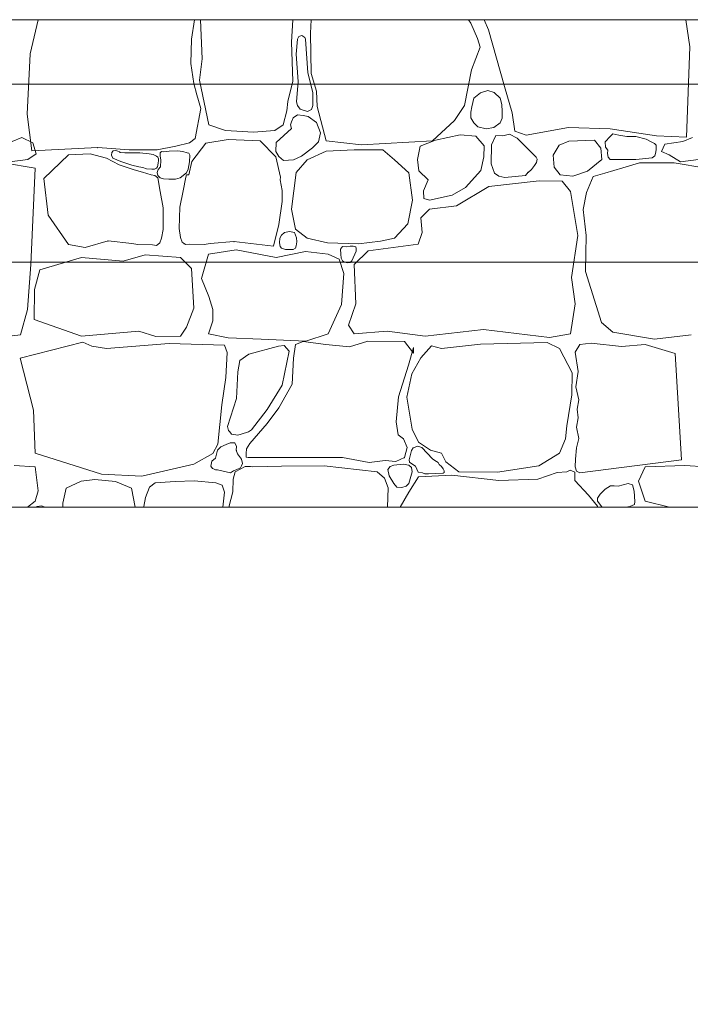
# Model space of a CAD drawing. Header units: millimetres. Extents: x -573548 to 674770, y -184010 to -47794.
# Tile 173 of 181: x 114929 to 116429, y -95080 to -92878. Entities that reach past the tile are written whole.
import ezdxf
from ezdxf.enums import TextEntityAlignment as Align

# ---------------------------------------------------------------- set-up
doc = ezdxf.new("R2010")
doc.units = ezdxf.units.MM
for name, color, linetype, lineweight in [('A.02 RZUT PIWNICY_is$0$_HATCH_Nr_pióra__18', 8, 'Continuous', 9), ('A.02 RZUT PIWNICY_is$0$OBRYS PARTERU#1_Nr_pióra__1', 8, 'Continuous', 9), ('A.02 RZUT PIWNICY_is$0$Structural - Bearing_Nr_pióra__21', 8, 'Continuous', 9), ('A.02 RZUT PIWNICY_is$0$Structural - Grid', 8, 'Continuous', 9), ('A.02 RZUT PIWNICY_is$0$Structural - Grid_Nr_pióra__17', 8, 'Continuous', 9)]:
    doc.layers.add(name, color=color, linetype=linetype, lineweight=lineweight)
doc.styles.add('A.02 RZUT PIWNICY_is$0$STYL_AUTOMATYCZNY_1', font='arial.ttf')

# ---------------------------------------------------------------- blocks, each defined once
blk = doc.blocks.new('*X106')
at = {"layer": 'A.02 RZUT PIWNICY_is$0$_HATCH_Nr_pióra__18'}
for p, q in [((115540.2, -92877.8), (115522.4, -92953.8)), ((115883, -92921.3), (115889.9, -92877.8)), ((115903.5, -92877.8), (115906.9, -92965.4)), ((116106.7, -92927.9), (116109.9, -92877.8)), ((116150.9, -92877.8), (116149.3, -92907.6)), ((116508.4, -92885.8), (116503.2, -92877.8)), ((116538.2, -92877.8), (116547.4, -92900.6)), ((116998, -92938.2), (116988.7, -92877.8)), ((116522.8, -92919.6), (116508.4, -92885.8)), ((116547.4, -92900.6), (116583.1, -93026.9)), ((115882.1, -92975.5), (115883, -92921.3)), ((116120.4, -92921.3), (116117.3, -92954.9)), ((116123.5, -92915.4), (116120.4, -92921.3)), ((116130.1, -92913.1), (116123.5, -92915.4)), ((116136.4, -92917.3), (116130.1, -92913.1)), ((116138.1, -92921.3), (116136.4, -92917.3)), ((116143.4, -92997), (116138.1, -92921.3)), ((116149.3, -92907.6), (116151.3, -92998)), ((116528.6, -92939.4), (116522.8, -92919.6)), ((116110, -93015.4), (116106.7, -92927.9)), ((116509.6, -92990.2), (116528.6, -92939.4)), ((116990.1, -93140.9), (116998, -92938.2)), ((115522.4, -92953.8), (115515.9, -93089.4)), ((115906.9, -92965.4), (115901.2, -93012.9)), ((116117.3, -92954.9), (116121.9, -93015.7)), ((115888.5, -93020.8), (115882.1, -92975.5)), ((116493.9, -93069.5), (116509.6, -92990.2)), ((115901.2, -93012.9), (115922.2, -93112.8)), ((116154.7, -93040.4), (116143.4, -92997)), ((116151.3, -92998), (116162.5, -93037.7)), ((115895.5, -93046.1), (115888.5, -93020.8)), ((116098.9, -93060.4), (116110, -93015.4)), ((116121.9, -93015.7), (116118.3, -93061.7)), ((116546.4, -93036.2), (116529.4, -93041.1)), ((116560.2, -93040.4), (116546.4, -93036.2)), ((116583.1, -93026.9), (116600.4, -93086.4)), ((115904.4, -93076.1), (115895.5, -93046.1)), ((116154.5, -93069.5), (116154.7, -93040.4)), ((116162.5, -93037.7), (116164.5, -93071.9)), ((116514.8, -93053), (116510.1, -93072.5)), ((116529.4, -93041.1), (116514.8, -93053)), ((116573.5, -93053), (116560.2, -93040.4)), ((116577.3, -93067.4), (116573.5, -93053)), ((115891.5, -93143.4), (115904.4, -93076.1)), ((116096.8, -93081.8), (116098.9, -93060.4)), ((116118.3, -93061.7), (116120.4, -93069.5)), ((116120.4, -93069.5), (116126.5, -93078)), ((116126.5, -93078), (116143.1, -93083.2)), ((116143.1, -93083.2), (116151.6, -93078.8)), ((116151.6, -93078.8), (116154.5, -93069.5)), ((116164.5, -93071.9), (116184.3, -93149.1)), ((116471.6, -93102.9), (116493.9, -93069.5)), ((116510.1, -93072.5), (116508.2, -93084.6)), ((116577.8, -93083), (116577.3, -93067.4)), ((115515.9, -93089.4), (115525.9, -93171.1)), ((116088.2, -93112.8), (116096.8, -93081.8)), ((116110.3, -93097.2), (116107.3, -93106.2)), ((116120.4, -93090.7), (116110.3, -93097.2)), ((116132.7, -93092.2), (116120.4, -93090.7)), ((116144.4, -93094), (116132.7, -93092.2)), ((116162.8, -93107.9), (116144.4, -93094)), ((116508.2, -93084.6), (116508, -93097.1)), ((116508, -93097.1), (116514.8, -93108.3)), ((116573.5, -93108.3), (116577.9, -93098)), ((116577.9, -93098), (116577.8, -93083)), ((116600.4, -93086.4), (116606.2, -93127.3)), ((115922.2, -93112.8), (115959.4, -93125.6)), ((116070, -93125.6), (116088.2, -93112.8)), ((116107.3, -93121.5), (116072.7, -93152.2)), ((116107.3, -93106.2), (116105, -93113.3)), ((116105, -93113.3), (116107.3, -93121.5)), ((116171.7, -93131.2), (116162.8, -93107.9)), ((116422.4, -93149.1), (116471.6, -93102.9)), ((116514.8, -93108.3), (116523.5, -93117.6)), ((116523.5, -93117.6), (116542.1, -93122.2)), ((116542.1, -93122.2), (116559.8, -93118.8)), ((116559.8, -93118.8), (116573.5, -93108.3)), ((116632.2, -93135.9), (116726.3, -93118.6)), ((116726.3, -93118.6), (116820, -93121.9)), ((116820, -93121.9), (116923.7, -93137.6)), ((115482.4, -93150.3), (115504.1, -93141.3)), ((115504.1, -93141.3), (115528.2, -93153.3)), ((115878.8, -93153.4), (115891.5, -93143.4)), ((115915.2, -93153.7), (115965.1, -93145.8)), ((115959.4, -93125.6), (116022.1, -93129.3)), ((115965.1, -93145.8), (116037, -93149.1)), ((116022.1, -93129.3), (116070, -93125.6)), ((116167, -93151.3), (116171.7, -93131.2)), ((116484, -93135.5), (116429.1, -93147.1)), ((116519.1, -93138.4), (116484, -93135.5)), ((116537.7, -93159.9), (116519.1, -93138.4)), ((116563.7, -93137.1), (116554.4, -93157.8)), ((116579.9, -93137.7), (116563.7, -93137.1)), ((116594.3, -93134), (116579.9, -93137.7)), ((116611.6, -93142.5), (116594.3, -93134)), ((116606.2, -93127.3), (116632.2, -93135.9)), ((116654.5, -93185.5), (116611.6, -93142.5)), ((116820, -93138.8), (116808.5, -93150.7)), ((116826, -93133.2), (116820, -93138.8)), ((116839, -93136.2), (116826, -93133.2)), ((116856.8, -93139.2), (116839, -93136.2)), ((116877, -93138.8), (116856.8, -93139.2)), ((116899.9, -93144.9), (116877, -93138.8)), ((116909.7, -93150.3), (116899.9, -93144.9)), ((116923.7, -93137.6), (116990.1, -93140.9)), ((116982.4, -93150.3), (117004.1, -93141.3)), ((115525.9, -93171.1), (115673.7, -93163.7)), ((115528.2, -93153.3), (115536, -93178)), ((115673.7, -93163.7), (115744, -93168.9)), ((115806.8, -93168.9), (115848.5, -93160.6)), ((115848.5, -93160.6), (115878.8, -93153.4)), ((115883.7, -93194.8), (115915.2, -93153.7)), ((116037, -93149.1), (116071.9, -93184.2)), ((116072.7, -93152.2), (116071.7, -93172.6)), ((116129.3, -93183.1), (116153.7, -93164.3)), ((116153.7, -93164.3), (116167, -93151.3)), ((116184.3, -93149.1), (116263.2, -93157.4)), ((116247.1, -93168.5), (116184.3, -93171.8)), ((116311.5, -93168.9), (116247.1, -93168.5)), ((116263.2, -93157.4), (116422.4, -93149.1)), ((116394.9, -93160.7), (116388.6, -93190.6)), ((116429.1, -93147.1), (116394.9, -93160.7)), ((116537.3, -93184.6), (116537.7, -93159.9)), ((116554.4, -93157.8), (116553.8, -93200.3)), ((116705.7, -93158.6), (116691.9, -93181)), ((116727.2, -93149.5), (116705.7, -93158.6)), ((116785, -93147.1), (116727.2, -93149.5)), ((116798.6, -93164.8), (116785, -93147.1)), ((116800.9, -93190.8), (116798.6, -93164.8)), ((116808.5, -93150.7), (116809.5, -93162.6)), ((116809.5, -93162.6), (116814.3, -93169.6)), ((116919, -93154.9), (116909.7, -93150.3)), ((116922.5, -93158.7), (116919, -93154.9)), ((116921.7, -93173.9), (116922.6, -93167.3)), ((116922.6, -93167.3), (116922.5, -93158.7)), ((116934.3, -93172.6), (116942.1, -93156.3)), ((116942.1, -93156.3), (116982.4, -93150.3)), ((115536, -93178), (115517.3, -93190.6)), ((115608.2, -93180.3), (115552.7, -93233.1)), ((115656.8, -93177.6), (115608.2, -93180.3)), ((115693.1, -93187.4), (115656.8, -93177.6)), ((115721.7, -93202.1), (115693.1, -93187.4)), ((115705.4, -93174.5), (115704.3, -93181.1)), ((115704.3, -93181.1), (115707.1, -93187.4)), ((115708.3, -93171.2), (115705.4, -93174.5)), ((115707.1, -93187.4), (115725.1, -93194.9)), ((115714.3, -93170.6), (115708.3, -93171.2)), ((115718.6, -93171.5), (115714.3, -93170.6)), ((115721.9, -93173), (115718.6, -93171.5)), ((115723.6, -93174.9), (115721.9, -93173)), ((115734.4, -93175.8), (115723.6, -93174.9)), ((115767.6, -93175.7), (115734.4, -93175.8)), ((115744, -93168.9), (115806.8, -93168.9)), ((115788.8, -93177.7), (115767.6, -93175.7)), ((115797.2, -93179), (115788.8, -93177.7)), ((115804.9, -93182.7), (115797.2, -93179)), ((115807.9, -93185.4), (115804.9, -93182.7)), ((115809.8, -93189.1), (115807.9, -93185.4)), ((115809.3, -93193.4), (115809.8, -93189.1)), ((115813.3, -93175.7), (115812.9, -93182)), ((115812.9, -93182), (115814.8, -93192.1)), ((115816.4, -93172.7), (115813.3, -93175.7)), ((115820.1, -93173.1), (115816.4, -93172.7)), ((115833.4, -93172.2), (115820.1, -93173.1)), ((115852, -93171.3), (115833.4, -93172.2)), ((115864.2, -93172.5), (115852, -93171.3)), ((115873.3, -93175.7), (115864.2, -93172.5)), ((115877.3, -93176.2), (115873.3, -93175.7)), ((115879.3, -93180.7), (115877.3, -93176.2)), ((115878.7, -93195.7), (115879.3, -93180.7)), ((116071.7, -93172.6), (116078.8, -93183.6)), ((116071.9, -93184.2), (116082.6, -93229.8)), ((116078.8, -93183.6), (116088.8, -93193)), ((116111.7, -93191.2), (116129.3, -93183.1)), ((116184.3, -93171.8), (116142.2, -93191.2)), ((116337.1, -93191.2), (116311.5, -93168.9)), ((116388.6, -93190.6), (116392, -93215.6)), ((116530.1, -93215.3), (116537.3, -93184.6)), ((116656.1, -93189.8), (116654.5, -93185.5)), ((116655.1, -93196.9), (116656.1, -93189.8)), ((116691.9, -93181), (116694.6, -93207.7)), ((116814.3, -93169.6), (116814.1, -93176.8)), ((116814.1, -93176.8), (116815, -93185.3)), ((116815, -93185.3), (116820, -93190.8)), ((116877, -93190.8), (116913.3, -93186.4)), ((116913.3, -93186.4), (116919.8, -93182)), ((116919.8, -93182), (116921.7, -93173.9)), ((116951.7, -93179.8), (116934.3, -93172.6)), ((116977, -93195.4), (116951.7, -93179.8)), ((115533.4, -93209.6), (115462.5, -93197.8)), ((115517.3, -93190.6), (115477, -93195.4)), ((115524, -93425.6), (115533.4, -93209.6)), ((115755, -93213.5), (115721.7, -93202.1)), ((115725.1, -93194.9), (115750.1, -93203)), ((115750.1, -93203), (115765.2, -93207.1)), ((115765.2, -93207.1), (115774.7, -93208.7)), ((115774.7, -93208.7), (115782.4, -93211.2)), ((115782.4, -93211.2), (115794.9, -93212.3)), ((115794.9, -93212.3), (115800.6, -93211.9)), ((115800.6, -93211.9), (115804.9, -93209.8)), ((115804.9, -93209.8), (115807, -93207.1)), ((115807, -93207.1), (115807.8, -93203.4)), ((115807.8, -93203.4), (115808.9, -93197.7)), ((115808.9, -93197.7), (115809.3, -93193.4)), ((115813.8, -93207), (115809, -93212.7)), ((115814.8, -93192.1), (115813.8, -93207)), ((115872, -93220.5), (115876, -93212.3)), ((115876, -93212.3), (115878.7, -93195.7)), ((115877.4, -93224.6), (115883.7, -93194.8)), ((116088.8, -93193), (116111.7, -93191.2)), ((116142.2, -93191.2), (116117.1, -93219.7)), ((116369.3, -93220.1), (116337.1, -93191.2)), ((116553.8, -93200.3), (116561.3, -93221.2)), ((116643.4, -93213.1), (116650.3, -93203.8)), ((116650.3, -93203.8), (116655.1, -93196.9)), ((116694.6, -93207.7), (116707.8, -93224.7)), ((116768.9, -93216.4), (116800.9, -93190.8)), ((116847.7, -93209.4), (116807.7, -93221)), ((116820, -93190.8), (116877, -93190.8)), ((116885.7, -93197.8), (116847.7, -93209.4)), ((116924.1, -93197.8), (116885.7, -93197.8)), ((116962.5, -93197.8), (116924.1, -93197.8)), ((117033.4, -93209.6), (116962.5, -93197.8)), ((117017.3, -93190.6), (116977, -93195.4)), ((115552.7, -93233.1), (115562.5, -93314.9)), ((115773.3, -93219.1), (115755, -93213.5)), ((115793.1, -93224.4), (115773.3, -93219.1)), ((115801.6, -93226), (115793.1, -93224.4)), ((115808.2, -93231.4), (115801.6, -93226)), ((115809, -93212.7), (115806.3, -93219.4)), ((115806.3, -93219.4), (115807.7, -93226.5)), ((115807.7, -93226.5), (115813.3, -93231.4)), ((115813.3, -93262.1), (115808.2, -93231.4)), ((115813.3, -93231.4), (115820.7, -93233.6)), ((115820.7, -93233.6), (115832.4, -93234.8)), ((115832.4, -93234.8), (115847.8, -93234.5)), ((115847.8, -93234.5), (115858, -93231.4)), ((115858, -93231.4), (115872, -93220.5)), ((115864.6, -93260.4), (115870.6, -93229.8)), ((115870.6, -93229.8), (115872.4, -93225.1)), ((115872.4, -93225.1), (115877.4, -93224.6)), ((116082.6, -93229.8), (116081.8, -93236.1)), ((116117.1, -93219.7), (116107.1, -93301.9)), ((116377.9, -93281.6), (116369.3, -93220.1)), ((116392, -93215.6), (116412.6, -93235.8)), ((116496, -93253.2), (116530.1, -93215.3)), ((116561.3, -93221.2), (116570.9, -93228.1)), ((116570.9, -93228.1), (116583.9, -93230.5)), ((116583.9, -93230.5), (116630.2, -93226)), ((116630.2, -93226), (116636.5, -93219)), ((116636.4, -93219.3), (116643.4, -93213.1)), ((116707.8, -93224.7), (116736.2, -93227.6)), ((116736.2, -93227.6), (116768.9, -93216.4)), ((116782, -93228.7), (116766.9, -93264.5)), ((116807.7, -93221), (116782, -93228.7)), ((116081.8, -93236.1), (116085.8, -93259.6)), ((116412.6, -93235.8), (116402.3, -93260.2)), ((116466.3, -93270.1), (116496, -93253.2)), ((116548.4, -93250.7), (116476.2, -93294.4)), ((116660.7, -93238.3), (116548.4, -93250.7)), ((116712.3, -93239.1), (116660.7, -93238.3)), ((116731.3, -93262.1), (116712.3, -93239.1)), ((115820, -93298.9), (115813.3, -93262.1)), ((115857, -93297), (115864.6, -93260.4)), ((116085.8, -93259.6), (116086.1, -93284.3)), ((116402.3, -93260.2), (116402.7, -93277.5)), ((116402.7, -93277.5), (116415.9, -93281.2)), ((116415.9, -93281.2), (116466.3, -93270.1)), ((116747.4, -93360.5), (116731.3, -93262.1)), ((116766.9, -93264.5), (116759.4, -93302.2)), ((115820, -93347), (115820, -93298.9)), ((115855.7, -93345.1), (115857, -93297)), ((116086.1, -93284.3), (116078.5, -93335.9)), ((116366.8, -93334.1), (116377.9, -93281.6)), ((116476.2, -93294.4), (116415.9, -93301.5)), ((115562.5, -93314.9), (115608.2, -93380.3)), ((116107.1, -93301.9), (116115.8, -93346)), ((116415.9, -93301.5), (116396.5, -93321.3)), ((116396.5, -93321.3), (116399.4, -93353.5)), ((116759.4, -93302.2), (116765.9, -93360.2)), ((116078.5, -93335.9), (116066.5, -93384.1)), ((116337.1, -93366.3), (116366.8, -93334.1)), ((115812.4, -93377), (115816.5, -93366.5)), ((115816.5, -93366.5), (115820, -93347)), ((115858.6, -93364.6), (115855.7, -93345.1)), ((115862.4, -93375.2), (115858.6, -93364.6)), ((116081, -93366.5), (116080.2, -93377.1)), ((116084.9, -93359.7), (116081, -93366.5)), ((116091.4, -93353.7), (116084.9, -93359.7)), ((116102.5, -93351.2), (116091.4, -93353.7)), ((116113.6, -93353.8), (116102.5, -93351.2)), ((116115.8, -93359.7), (116113.6, -93353.8)), ((116115.8, -93346), (116142.2, -93366.3)), ((116118.4, -93366), (116115.8, -93359.7)), ((116118.7, -93374.9), (116118.4, -93366)), ((116142.2, -93366.3), (116187.2, -93377)), ((116306.1, -93373.3), (116337.1, -93366.3)), ((116399.4, -93353.5), (116389.9, -93379.5)), ((116732.9, -93454.6), (116747.4, -93360.5)), ((116765.9, -93360.2), (116764.3, -93441)), ((115608.2, -93380.3), (115645.2, -93387.3)), ((115645.2, -93387.3), (115696.7, -93372.6)), ((115696.7, -93372.6), (115749.9, -93378.5)), ((115749.9, -93378.5), (115763.2, -93380.9)), ((115763.2, -93380.9), (115796.3, -93381.5)), ((115796.3, -93381.5), (115804.9, -93382.5)), ((115804.9, -93382.5), (115808.2, -93380.3)), ((115808.2, -93380.3), (115812.4, -93377)), ((115866.5, -93378.6), (115862.4, -93375.2)), ((115869.8, -93380.9), (115866.5, -93378.6)), ((115878.4, -93380.2), (115869.8, -93380.9)), ((115911.5, -93380.5), (115878.4, -93380.2)), ((115924.8, -93378.5), (115911.5, -93380.5)), ((115978.2, -93374), (115924.8, -93378.5)), ((116066.5, -93384.1), (115978.2, -93374)), ((116080.2, -93377.1), (116081.7, -93385.3)), ((116081.7, -93385.3), (116084.9, -93389)), ((116115.8, -93389), (116117.4, -93383.4)), ((116117.4, -93383.4), (116118.7, -93374.9)), ((116187.2, -93377), (116257, -93379.1)), ((116220.8, -93385.3), (116216.9, -93391)), ((116229.7, -93386), (116220.8, -93385.3)), ((116238.1, -93384.2), (116229.7, -93386)), ((116245, -93384.4), (116238.1, -93384.2)), ((116247.1, -93385.3), (116245, -93384.4)), ((116250.5, -93385.8), (116247.1, -93385.3)), ((116251.5, -93389.8), (116250.5, -93385.8)), ((116257, -93379.1), (116306.1, -93373.3)), ((116389.9, -93379.5), (116278.5, -93394.7)), ((115636.9, -93409.6), (115544.4, -93437.3)), ((115730.3, -93417.5), (115636.9, -93409.6)), ((115779.4, -93403.8), (115730.3, -93417.5)), ((115858.7, -93409.6), (115779.4, -93403.8)), ((115883.4, -93434.4), (115858.7, -93409.6)), ((115905.7, -93456.7), (115921, -93402.2)), ((115921, -93402.2), (115983.3, -93392.3)), ((115983.3, -93392.3), (116072.5, -93409.6)), ((116072.5, -93409.6), (116138.1, -93396)), ((116084.9, -93389), (116093.7, -93392)), ((116093.7, -93392), (116104.2, -93392.1)), ((116104.2, -93392.1), (116111, -93391.5)), ((116111, -93391.5), (116115.8, -93389)), ((116138.1, -93396), (116188.9, -93402.2)), ((116188.9, -93402.2), (116213.2, -93413.3)), ((116216.9, -93391), (116217.4, -93402.1)), ((116217.4, -93402.1), (116218.2, -93410.9)), ((116242, -93417), (116251.7, -93395.5)), ((116278.5, -93394.7), (116247.1, -93425.3)), ((116251.7, -93395.5), (116251.5, -93389.8)), ((115516.2, -93525.9), (115524, -93425.6)), ((116213.2, -93413.3), (116224, -93445.1)), ((116218.2, -93410.9), (116220.8, -93417)), ((116220.8, -93417), (116225.2, -93420.2)), ((116225.2, -93420.2), (116232.1, -93421.6)), ((116232.1, -93421.6), (116238.3, -93420.7)), ((116238.3, -93420.7), (116242, -93417)), ((116247.1, -93425.3), (116250.8, -93513.6)), ((115544.4, -93437.3), (115531.9, -93481.4)), ((115888.8, -93523.1), (115883.4, -93434.4)), ((116224, -93445.1), (116218.6, -93514.5)), ((116741.6, -93513.6), (116732.9, -93454.6)), ((116764.3, -93441), (116800.2, -93555.3)), ((115922.2, -93496.7), (115905.7, -93456.7)), ((115531.9, -93481.4), (115531.1, -93548.6)), ((115930.9, -93526), (115922.2, -93496.7)), ((116218.6, -93514.5), (116188.9, -93580.1)), ((116250.8, -93513.6), (116234.3, -93560.7)), ((116731.3, -93580.1), (116741.6, -93513.6)), ((115500.6, -93582.7), (115516.2, -93525.9)), ((115871.8, -93565.6), (115888.8, -93523.1)), ((115931.3, -93551.6), (115930.9, -93526)), ((115531.1, -93548.6), (115636.9, -93585.5)), ((115921, -93580.1), (115931.3, -93551.6)), ((116234.3, -93560.7), (116247.1, -93580.1)), ((116800.2, -93555.3), (116825.8, -93576.8)), ((115419.1, -93592.5), (115500.6, -93582.7)), ((115636.9, -93585.5), (115765.3, -93574.3)), ((115765.3, -93574.3), (115803.7, -93586.7)), ((115803.7, -93586.7), (115858.7, -93585.5)), ((115858.7, -93585.5), (115871.8, -93565.6)), ((115965.1, -93589.6), (115921, -93580.1)), ((116188.9, -93580.1), (116138.9, -93596.6)), ((116247.1, -93580.1), (116321, -93574.7)), ((116321, -93574.7), (116406, -93585.5)), ((116406, -93585.5), (116536.5, -93570.6)), ((116536.5, -93570.6), (116684.2, -93588.3)), ((116684.2, -93588.3), (116731.3, -93580.1)), ((116825.8, -93576.8), (116919.1, -93592.5)), ((116919.1, -93592.5), (117000.6, -93582.7)), ((115500, -93635.1), (115639.9, -93598.7)), ((115639.9, -93598.7), (115660.1, -93608.2)), ((115660.1, -93608.2), (115693.4, -93613.1)), ((115693.4, -93613.1), (115833.4, -93602)), ((115833.4, -93602), (115956.8, -93605.7)), ((115956.8, -93605.7), (115963.4, -93622.2)), ((116039, -93592.5), (115965.1, -93589.6)), ((116077.8, -93608.2), (116011.7, -93626)), ((116138.9, -93596.6), (116039, -93592.5)), ((116090.2, -93606.5), (116077.8, -93608.2)), ((116101.9, -93618.9), (116090.2, -93606.5)), ((116115.8, -93604.4), (116111.3, -93634.6)), ((116133.2, -93597.8), (116115.8, -93604.4)), ((116183.5, -93604.4), (116133.2, -93597.8)), ((116236.4, -93609.4), (116183.5, -93604.4)), ((116277.6, -93596.6), (116236.4, -93609.4)), ((116359.4, -93597.8), (116277.6, -93596.6)), ((116379.6, -93623.8), (116359.4, -93597.8)), ((116420, -93606.9), (116396.1, -93634.2)), ((116442.3, -93613.1), (116420, -93606.9)), ((116529.4, -93603.6), (116442.3, -93613.1)), ((116678.9, -93599.9), (116529.4, -93603.6)), ((116706.5, -93613.1), (116678.9, -93599.9)), ((116751.5, -93604), (116741.5, -93621.5)), ((116777.5, -93601.5), (116751.5, -93604)), ((116844.8, -93608.6), (116777.5, -93601.5)), ((116897.7, -93604.4), (116844.8, -93608.6)), ((116965.2, -93624.7), (116897.7, -93604.4)), ((115963.4, -93622.2), (115959.7, -93677.9)), ((116011.7, -93626), (115991.1, -93639.9)), ((116085.7, -93694.9), (116101.9, -93618.9)), ((116368.9, -93650.7), (116380, -93610.6)), ((116380, -93610.6), (116379.6, -93623.8)), ((116735, -93667.6), (116706.5, -93613.1)), ((116741.5, -93621.5), (116748.2, -93664.9)), ((116979.6, -93862.4), (116965.2, -93624.7)), ((115529.5, -93750.8), (115500, -93635.1)), ((115991.1, -93639.9), (115987, -93665.1)), ((116111.3, -93634.6), (116108.8, -93693.2)), ((116346.2, -93720.9), (116368.9, -93650.7)), ((116396.1, -93634.2), (116376.3, -93670.1)), ((115987, -93665.1), (115983.7, -93725)), ((116376.3, -93670.1), (116365.1, -93721.7)), ((116733.8, -93717.1), (116735, -93667.6)), ((116748.2, -93664.9), (116742.7, -93699.1)), ((115959.7, -93677.9), (115951.4, -93739)), ((116052.2, -93749.8), (116085.7, -93694.9)), ((116108.8, -93693.2), (116078.7, -93746)), ((116723, -93786.1), (116733.8, -93717.1)), ((116742.7, -93699.1), (116749.4, -93728.3)), ((115951.4, -93739), (115942, -93827.4)), ((115983.7, -93725), (115963.7, -93787.3)), ((116341.2, -93777.4), (116346.2, -93720.9)), ((116365.1, -93721.7), (116376.7, -93793.9)), ((116749.4, -93728.3), (116746.1, -93748.5)), ((115533.3, -93847.6), (115529.5, -93750.8)), ((116017.2, -93794.7), (116052.2, -93749.8)), ((116078.7, -93746), (116052.2, -93780.7)), ((116746.1, -93748.5), (116748, -93768.3)), ((116052.2, -93780.7), (116013.9, -93825.3)), ((116345.7, -93806.3), (116341.2, -93777.4)), ((116748, -93768.3), (116744.4, -93789.1)), ((115963.7, -93787.3), (115965.9, -93796.2)), ((115965.9, -93796.2), (115969.3, -93799.7)), ((115969.3, -93799.7), (115973, -93804.7)), ((115973, -93804.7), (115977.7, -93805.6)), ((115977.7, -93805.6), (115986.9, -93807.3)), ((115986.9, -93807.3), (115994.5, -93805.1)), ((115994.5, -93805.1), (116010.7, -93799.4)), ((116010.7, -93799.4), (116017.2, -93794.7)), ((116357.3, -93815.4), (116345.7, -93806.3)), ((116376.7, -93793.9), (116390.7, -93822.8)), ((116719.7, -93815), (116723, -93786.1)), ((116744.4, -93789.1), (116750, -93814.4)), ((115942, -93827.4), (115930.8, -93848)), ((115960.7, -93828), (115948.9, -93833.3)), ((115969.4, -93824.3), (115960.7, -93828)), ((115980.4, -93824.5), (115969.4, -93824.3)), ((115983.9, -93832.6), (115980.4, -93824.5)), ((116013.9, -93825.3), (116006.4, -93837.8)), ((116366, -93834.4), (116357.3, -93815.4)), ((116390.7, -93822.8), (116417.6, -93840.6)), ((116706.5, -93847.2), (116719.7, -93815)), ((116750, -93814.4), (116744.2, -93835.1)), ((115681.6, -93894.2), (115533.3, -93847.6)), ((115930.8, -93848), (115888.3, -93871.5)), ((115941.1, -93840.6), (115937, -93858.6)), ((115948.9, -93833.3), (115941.1, -93840.6)), ((115983.3, -93840.6), (115983.9, -93832.6)), ((115986.2, -93848.8), (115983.3, -93840.6)), ((115994.9, -93860.4), (115986.2, -93848.8)), ((116005.5, -93848.3), (116005.4, -93856.4)), ((116006.4, -93837.8), (116005.5, -93848.3)), ((116359.4, -93857.1), (116366, -93834.4)), ((116375.6, -93841.4), (116370.4, -93862)), ((116379.3, -93835.2), (116375.6, -93841.4)), ((116389.4, -93831.7), (116379.3, -93835.2)), ((116398.1, -93834.3), (116389.4, -93831.7)), ((116422.4, -93859.9), (116398.1, -93834.3)), ((116417.6, -93840.6), (116442.3, -93847.2)), ((116442.3, -93847.2), (116451.8, -93866.6)), ((116660.3, -93875.7), (116706.5, -93847.2)), ((116744.2, -93835.1), (116742.4, -93860.3)), ((115888.3, -93871.5), (115772, -93898.6)), ((115929.1, -93865), (115926.8, -93876.1)), ((115937, -93858.6), (115929.1, -93865)), ((115997.4, -93870.7), (115994.9, -93860.4)), ((115995.4, -93875.5), (115997.4, -93870.7)), ((116005.4, -93856.4), (116009.7, -93857.1)), ((116009.7, -93857.1), (116221.1, -93856.7)), ((116221.1, -93856.7), (116280.9, -93868.2)), ((116280.9, -93868.2), (116316.4, -93863.3)), ((116316.4, -93863.3), (116340, -93865.7)), ((116356.8, -93871.8), (116335.8, -93874)), ((116340, -93865.7), (116359.4, -93857.1)), ((116369.3, -93874), (116356.8, -93871.8)), ((116370.4, -93862), (116370.7, -93867.1)), ((116370.7, -93867.1), (116373.9, -93869.9)), ((116373.9, -93869.9), (116384, -93876.1)), ((116427.5, -93863.7), (116422.4, -93859.9)), ((116434.7, -93868.3), (116427.5, -93863.7)), ((116437.2, -93872.9), (116434.7, -93868.3)), ((116442.4, -93877.3), (116437.2, -93872.9)), ((116451.8, -93866.6), (116481.1, -93889.3)), ((116742.4, -93860.3), (116741.5, -93878)), ((116751.5, -93890.9), (116979.6, -93862.4)), ((115533.9, -93878), (115486.6, -93874.6)), ((115540.6, -93931.7), (115533.9, -93878)), ((115772, -93898.6), (115681.6, -93894.2)), ((115926.8, -93876.1), (115930, -93881.3)), ((115930, -93881.3), (115932.2, -93882)), ((115932.2, -93882), (115936.7, -93884.3)), ((115936.7, -93884.3), (115941.1, -93884.7)), ((115941.1, -93884.7), (115970.8, -93891.3)), ((115970.8, -93891.3), (115977.4, -93886.5)), ((115980.8, -93888.9), (115976.1, -93905.4)), ((115977.4, -93886.5), (115983.3, -93884.7)), ((116003.5, -93877.4), (115980.8, -93888.9)), ((115983.3, -93884.7), (115992.5, -93879.8)), ((115992.5, -93879.8), (115995.4, -93875.5)), ((116015, -93876.8), (116003.5, -93877.4)), ((116020.5, -93877.7), (116015, -93876.8)), ((116084.4, -93876.1), (116020.5, -93877.7)), ((116179.8, -93875.7), (116084.4, -93876.1)), ((116298.7, -93888.9), (116179.8, -93875.7)), ((116314.6, -93902.9), (116298.7, -93888.9)), ((116327.3, -93877.4), (116322.7, -93884)), ((116322.7, -93884), (116325.6, -93898.2)), ((116335.8, -93874), (116327.3, -93877.4)), ((116375.3, -93879.6), (116369.3, -93874)), ((116369.3, -93915.3), (116376.8, -93888.7)), ((116376.8, -93888.7), (116375.3, -93879.6)), ((116384, -93876.1), (116390.5, -93889.4)), ((116390.5, -93889.4), (116399.8, -93891.4)), ((116399.8, -93891.4), (116405.4, -93893.6)), ((116405.4, -93893.6), (116413.6, -93893.1)), ((116413.6, -93893.1), (116445.9, -93892.2)), ((116446.1, -93882.6), (116442.4, -93877.3)), ((116445.9, -93892.2), (116448.3, -93890.3)), ((116448.2, -93887), (116446.1, -93882.6)), ((116448.3, -93890.3), (116448.2, -93887)), ((116481.1, -93889.3), (116567.8, -93890.1)), ((116567.8, -93890.1), (116660.3, -93875.7)), ((116701.2, -93890.5), (116657.8, -93905.4)), ((116722.9, -93889.1), (116701.2, -93890.5)), ((116730.3, -93885.3), (116722.9, -93889.1)), ((116740.9, -93889.8), (116730.3, -93885.3)), ((116740.4, -93908.3), (116740.9, -93889.8)), ((116741.5, -93878), (116744.4, -93887.3)), ((116744.4, -93887.3), (116751.5, -93890.9)), ((116897.7, -93878), (116883.3, -93909.6)), ((116986.6, -93874.6), (116897.7, -93878)), ((117033.9, -93878), (116986.6, -93874.6)), ((115636.7, -93909.7), (115602.8, -93925.6)), ((115667.1, -93906.2), (115636.7, -93909.7)), ((115713.4, -93910.7), (115667.1, -93906.2)), ((115749, -93925.6), (115713.4, -93910.7)), ((115801.9, -93913.7), (115789.5, -93923.5)), ((115846.8, -93910.7), (115801.9, -93913.7)), ((115889, -93909.3), (115846.8, -93910.7)), ((115937.7, -93913.7), (115889, -93909.3)), ((115952.2, -93919.1), (115937.7, -93913.7)), ((115976.1, -93905.4), (115975.6, -93934)), ((116323.1, -93924.6), (116314.6, -93902.9)), ((116325.6, -93898.2), (116335.8, -93915.3)), ((116335.8, -93915.3), (116342.6, -93923)), ((116363.5, -93920.9), (116369.3, -93915.3)), ((116390.7, -93900.4), (116369.3, -93934.7)), ((116465.9, -93896.3), (116390.7, -93900.4)), ((116570.7, -93908.3), (116465.9, -93896.3)), ((116657.8, -93905.4), (116570.7, -93908.3)), ((116770.9, -93940.9), (116740.4, -93908.3)), ((116860.2, -93915.3), (116837.8, -93921.1)), ((116869.5, -93918.4), (116860.2, -93915.3)), ((116883.3, -93909.6), (116897.7, -93954.7)), ((115533.9, -93954.7), (115540.6, -93931.7)), ((115602.8, -93925.6), (115595.6, -93959.1)), ((115757.3, -93967.8), (115749, -93925.6)), ((115789.5, -93923.5), (115780.3, -93946.2)), ((115957.4, -93934.5), (115952.2, -93919.1)), ((115953.5, -93967.8), (115957.4, -93934.5)), ((115975.6, -93934), (115967, -93967.8)), ((116321.9, -93967.8), (116323.1, -93924.6)), ((116342.6, -93923), (116353.4, -93924.1)), ((116369.3, -93934.7), (116349.7, -93967.8)), ((116353.4, -93924.1), (116363.5, -93920.9)), ((116797.3, -93939.2), (116791.5, -93947.8)), ((116808.5, -93928), (116797.3, -93939.2)), ((116820.6, -93920.3), (116808.5, -93928)), ((116828.4, -93920.2), (116820.6, -93920.3)), ((116837.8, -93921.1), (116828.4, -93920.2)), ((116873.2, -93932.3), (116869.5, -93918.4)), ((116874.7, -93955), (116873.2, -93932.3)), ((115516.2, -93967.8), (115533.9, -93954.7)), ((115595.6, -93959.1), (115595.4, -93967.8)), ((115780.3, -93946.2), (115776.8, -93966.3)), ((116791.6, -93966.1), (116770.9, -93940.9)), ((116791.5, -93947.8), (116791.6, -93954.7)), ((116791.6, -93954.7), (116801.4, -93967.4)), ((116874.3, -93961.8), (116874.7, -93955)), ((116897.7, -93954.7), (116952.8, -93967.8)), ((115536, -93967.8), (115537.7, -93966.2)), ((115537.7, -93966.2), (115547.7, -93965)), ((115547.7, -93965), (115555.7, -93967.8)), ((115776.8, -93966.3), (115776.8, -93967.8)), ((116791.6, -93967.8), (116791.6, -93966.1)), ((116801.4, -93967.4), (116802.2, -93967.8)), ((116854.3, -93967.8), (116863.8, -93966.2)), ((116863.8, -93966.2), (116874.3, -93961.8))]:
    blk.add_line(p, q, dxfattribs=at)
for p in [(115673.7, -93163.7), (115696.7, -93372.6), (115808.2, -93380.3), (115808.2, -93380.3), (115866.5, -93378.6), (115866.5, -93378.6), (115978.2, -93374), (115983.3, -93840.6), (116359.4, -93857.1)]:
    blk.add_point(p, dxfattribs=at)
blk = doc.blocks.new('A.02 RZUT PIWNICY_is$0$Wypełnienie_14_1')
at = {"layer": 'A.02 RZUT PIWNICY_is$0$_HATCH_Nr_pióra__18'}
blk.add_blockref('*X106', (0, 0), dxfattribs=at)
blk = doc.blocks.new('A.02 RZUT PIWNICY_is$0$Standardowy znacznik osi_3')
at = {"layer": 'A.02 RZUT PIWNICY_is$0$Structural - Grid_Nr_pióra__17'}
blk.add_line((2962.2, 0), (40906.6, 0), dxfattribs=at)
at = {"layer": 'A.02 RZUT PIWNICY_is$0$Structural - Grid_Nr_pióra__17', "style": 'A.02 RZUT PIWNICY_is$0$STYL_AUTOMATYCZNY_1'}
for tag, p in [('AC_MarkerText_1_0', (-250, -335)), ('AC_MarkerText_1_1', (44118.7, -335))]:
    blk.add_attdef(tag, text='', height=350, rotation=180, dxfattribs=at).set_placement(p, align=Align.TOP_CENTER)
blk = doc.blocks.new('A.02 RZUT PIWNICY_is')
at = {"layer": 'A.02 RZUT PIWNICY_is$0$OBRYS PARTERU#1_Nr_pióra__1'}
blk.add_lwpolyline([(87547.3, -93022.2), (87547.3, -93622.2), (80856, -93622.2), (80856, -97482.2), (80306.7, -97482.2), (80306.7, -101132.2), (82397.3, -101132.2), (82397.3, -105082.2), (87537.3, -105082.2), (87537.3, -105471.8), (106939.7, -105472.5), (118516.4, -105372.5), (118516.4, -93022.2)], close=True, dxfattribs=at)
at = {"layer": 'A.02 RZUT PIWNICY_is$0$Structural - Bearing_Nr_pióra__21'}
blk.add_line((118607.3, -92877.8), (112597.3, -92877.8), dxfattribs=at)
blk.add_lwpolyline([(117621.8, -93967.8), (114233.3, -93967.8), (114233.3, -104498.1), (117621.8, -104498.1)], close=True, dxfattribs=at)
at = {"layer": 'A.02 RZUT PIWNICY_is$0$_HATCH_Nr_pióra__18'}
blk.add_blockref('A.02 RZUT PIWNICY_is$0$Wypełnienie_14_1', (0, 0), dxfattribs=at)
at = {"layer": 'A.02 RZUT PIWNICY_is$0$Structural - Grid', "zscale": 1000, "rotation": 180}
blk.add_blockref('A.02 RZUT PIWNICY_is$0$Standardowy znacznik osi_3', (121686.6, -93420.2), dxfattribs=at)

msp = doc.modelspace()

# ---------------------------------------------------------------- block references
at = {"ltscale": 10}
msp.add_blockref('A.02 RZUT PIWNICY_is', (-570.227, 0), dxfattribs=at)

doc.saveas('drawing.dxf')
